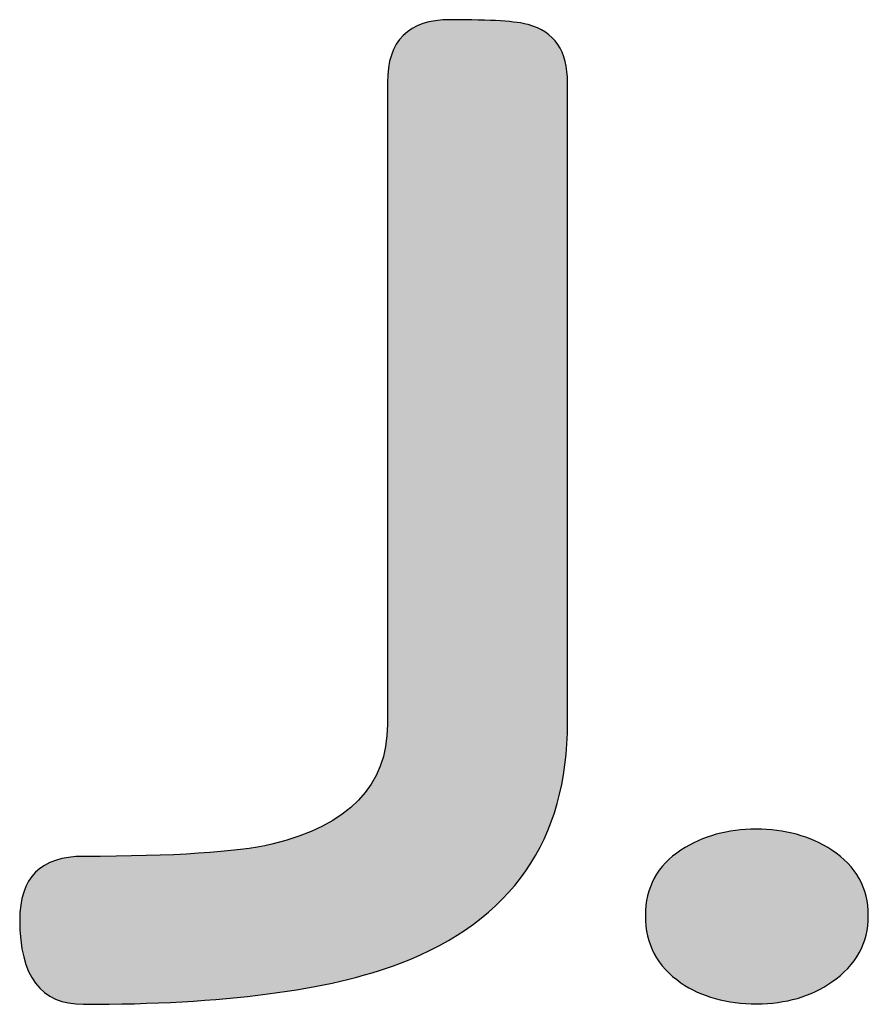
# Model space of a CAD drawing. Header units: millimetres. Extents: x -125 to 300, y 6 to 90.
# Tile 113 of 132: x 287.89 to 289.33, y 23.8 to 25.47. Entities that reach past the tile are written whole.
import ezdxf

# ---------------------------------------------------------------- set-up
doc = ezdxf.new("R2010")
doc.units = ezdxf.units.MM
doc.layers.get('0').update_dxf_attribs({"lineweight": 0})
doc.layers.add('Plano5', color=1, linetype='Continuous')

# ---------------------------------------------------------------- blocks, each defined once
blk = doc.blocks.new('JMULLER')
at = {"layer": 'Plano5', "linetype": 'Continuous', "lineweight": 0}
h = blk.add_hatch(color=7, dxfattribs=at)
h.dxf.hatch_style = 1
edge = h.paths.add_edge_path()
edge.add_spline(control_points=[(131.8426, -11.6029), (131.8426, -11.6029), (131.8426, -11.6029), (131.8426, -11.6029), (131.8426, -11.6029), (131.8426, -11.6029), (131.8426, -13.1116), (131.8426, -13.1116)], knot_values=[0.545455, 0.545455, 0.545455, 0.545455, 0.59091, 0.59091, 0.59091, 0.59101, 0.636365, 0.636365, 0.636365, 0.636365], degree=3, periodic=0)
edge.add_spline(control_points=[(131.8426, -13.1116), (131.8426, -13.1116), (131.8426, -13.1116), (131.8426, -13.1116), (131.8426, -13.1116), (131.8426, -13.255), (131.7518, -13.349), (131.5708, -13.3932)], knot_values=[0.454546, 0.454546, 0.454546, 0.454546, 0.500001, 0.500001, 0.500001, 0.500101, 0.545455, 0.545455, 0.545455, 0.545455], degree=3, periodic=0)
edge.add_spline(control_points=[(131.5708, -13.3932), (131.5708, -13.3932), (131.5708, -13.3932), (131.5708, -13.3932), (131.5708, -13.3932), (131.4885, -13.412), (131.3412, -13.4217), (131.1278, -13.4217)], knot_values=[0.363637, 0.363637, 0.363637, 0.363637, 0.409092, 0.409092, 0.409092, 0.409192, 0.454546, 0.454546, 0.454546, 0.454546], degree=3, periodic=0)
edge.add_spline(control_points=[(131.1278, -13.4217), (131.1278, -13.4217), (131.1278, -13.4217), (131.1278, -13.4217), (131.1278, -13.4217), (131.0279, -13.4217), (130.978, -13.4716), (130.978, -13.5715)], knot_values=[0.272728, 0.272728, 0.272728, 0.272728, 0.318183, 0.318183, 0.318183, 0.318283, 0.363637, 0.363637, 0.363637, 0.363637], degree=3, periodic=0)
edge.add_spline(control_points=[(130.978, -13.5715), (130.978, -13.5715), (130.978, -13.5715), (130.978, -13.5715), (130.978, -13.5715), (130.978, -13.7032), (131.0279, -13.7694), (131.1278, -13.7694)], knot_values=[0.181819, 0.181819, 0.181819, 0.181819, 0.227274, 0.227274, 0.227274, 0.227374, 0.272728, 0.272728, 0.272728, 0.272728], degree=3, periodic=0)
edge.add_spline(control_points=[(131.1278, -13.7694), (131.1278, -13.7694), (131.1278, -13.7694), (131.1278, -13.7694), (131.1278, -13.7694), (131.4573, -13.7694), (131.7057, -13.7369), (131.8731, -13.6727)], knot_values=[0.09091, 0.09091, 0.09091, 0.09091, 0.136365, 0.136365, 0.136365, 0.136465, 0.181819, 0.181819, 0.181819, 0.181819], degree=3, periodic=0)
edge.add_spline(control_points=[(131.8731, -13.6727), (131.8731, -13.6727), (131.8731, -13.6727), (131.8731, -13.6727), (131.8731, -13.6727), (132.1352, -13.5722), (132.2662, -13.3834), (132.2662, -13.1064)], knot_values=[0, 0, 0, 0, 0.045455, 0.045455, 0.045455, 0.045555, 0.09091, 0.09091, 0.09091, 0.09091], degree=3, periodic=0)
edge.add_spline(control_points=[(132.2662, -13.1064), (132.2662, -13.1064), (132.2662, -11.6035), (132.2662, -11.6035)], knot_values=[0.909092, 0.909092, 0.909092, 0.909092, 1, 1, 1, 1], degree=3, periodic=0)
edge.add_spline(control_points=[(132.2662, -11.6035), (132.2662, -11.6035), (132.2662, -11.6035), (132.2662, -11.6035), (132.2662, -11.6035), (132.2662, -11.5289), (132.2351, -11.4829), (132.1734, -11.4666)], knot_values=[0.818183, 0.818183, 0.818183, 0.818183, 0.863638, 0.863638, 0.863638, 0.863738, 0.909092, 0.909092, 0.909092, 0.909092], degree=3, periodic=0)
edge.add_spline(control_points=[(132.1734, -11.4666), (132.1734, -11.4666), (132.1734, -11.4666), (132.1734, -11.4666), (132.1734, -11.4666), (132.1475, -11.4589), (132.0872, -11.455), (131.9905, -11.455)], knot_values=[0.727274, 0.727274, 0.727274, 0.727274, 0.772729, 0.772729, 0.772729, 0.772829, 0.818183, 0.818183, 0.818183, 0.818183], degree=3, periodic=0)
edge.add_spline(control_points=[(131.9905, -11.455), (131.9905, -11.455), (131.9905, -11.455), (131.9905, -11.455), (131.9905, -11.455), (131.8919, -11.455), (131.8426, -11.5043), (131.8426, -11.6029)], knot_values=[0.636365, 0.636365, 0.636365, 0.636365, 0.68182, 0.68182, 0.68182, 0.68192, 0.727274, 0.727274, 0.727274, 0.727274], degree=3, periodic=0)
h = blk.add_hatch(color=7, dxfattribs=at)
h.dxf.hatch_style = 1
edge = h.paths.add_edge_path()
edge.add_spline(control_points=[(132.5328, -13.4068), (132.5328, -13.4068), (132.5328, -13.4068), (132.5328, -13.4068), (132.5328, -13.4068), (132.477, -13.4437), (132.4491, -13.495), (132.4491, -13.5611)], knot_values=[0.500001, 0.500001, 0.500001, 0.500001, 0.562502, 0.562502, 0.562502, 0.562602, 0.625001, 0.625001, 0.625001, 0.625001], degree=3, periodic=0)
edge.add_spline(control_points=[(132.4491, -13.5611), (132.4491, -13.5611), (132.4491, -13.5611), (132.4491, -13.5611), (132.4491, -13.5611), (132.4491, -13.628), (132.477, -13.6805), (132.5328, -13.7188)], knot_values=[0.375001, 0.375001, 0.375001, 0.375001, 0.437502, 0.437502, 0.437502, 0.437602, 0.500001, 0.500001, 0.500001, 0.500001], degree=3, periodic=0)
edge.add_spline(control_points=[(132.5328, -13.7188), (132.5328, -13.7188), (132.5328, -13.7188), (132.5328, -13.7188), (132.5328, -13.7188), (132.5808, -13.7519), (132.6405, -13.7681), (132.7112, -13.7681)], knot_values=[0.250001, 0.250001, 0.250001, 0.250001, 0.312502, 0.312502, 0.312502, 0.312602, 0.375001, 0.375001, 0.375001, 0.375001], degree=3, periodic=0)
edge.add_spline(control_points=[(132.7112, -13.7681), (132.7112, -13.7681), (132.7112, -13.7681), (132.7112, -13.7681), (132.7112, -13.7681), (132.7793, -13.7681), (132.8383, -13.7512), (132.8876, -13.7168)], knot_values=[0.125001, 0.125001, 0.125001, 0.125001, 0.187502, 0.187502, 0.187502, 0.187602, 0.250001, 0.250001, 0.250001, 0.250001], degree=3, periodic=0)
edge.add_spline(control_points=[(132.8876, -13.7168), (132.8876, -13.7168), (132.8876, -13.7168), (132.8876, -13.7168), (132.8876, -13.7168), (132.9447, -13.6773), (132.9732, -13.6254), (132.9732, -13.5611)], knot_values=[0, 0, 0, 0, 0.062501, 0.062501, 0.062501, 0.062601, 0.125001, 0.125001, 0.125001, 0.125001], degree=3, periodic=0)
edge.add_spline(control_points=[(132.9732, -13.5611), (132.9732, -13.4963), (132.9447, -13.445), (132.8876, -13.4068), (132.8876, -13.4068), (132.8357, -13.3737), (132.7767, -13.3575), (132.7092, -13.3575)], knot_values=[0.750001, 0.750001, 0.750001, 0.750001, 0.875001, 0.875001, 0.875001, 0.875101, 1, 1, 1, 1], degree=3, periodic=0)
edge.add_spline(control_points=[(132.7092, -13.3575), (132.7092, -13.3575), (132.7092, -13.3575), (132.7092, -13.3575), (132.7092, -13.3575), (132.6431, -13.3575), (132.5847, -13.3737), (132.5328, -13.4068)], knot_values=[0.625001, 0.625001, 0.625001, 0.625001, 0.687502, 0.687502, 0.687502, 0.687602, 0.750001, 0.750001, 0.750001, 0.750001], degree=3, periodic=0)
at = {"layer": 'Plano5', "color": 7}
for points, knots in [([(132.2662, -13.1064), (132.2662, -13.3834), (132.1352, -13.5722), (131.8731, -13.6727), (131.8731, -13.6727), (131.7058, -13.7369), (131.4573, -13.7694), (131.1278, -13.7694), (131.1278, -13.7694), (131.0279, -13.7694), (130.978, -13.7032), (130.978, -13.5715), (130.978, -13.5715), (130.978, -13.4716), (131.0279, -13.4217), (131.1278, -13.4217), (131.1278, -13.4217), (131.3412, -13.4217), (131.4885, -13.412), (131.5708, -13.3932), (131.5708, -13.3932), (131.7518, -13.349), (131.8426, -13.255), (131.8426, -13.1116), (131.8426, -13.1116), (131.8426, -13.1116), (131.8426, -11.6029), (131.8426, -11.6029), (131.8426, -11.6029), (131.8426, -11.5043), (131.8919, -11.455), (131.9905, -11.455), (131.9905, -11.455), (132.0872, -11.455), (132.1475, -11.4589), (132.1734, -11.4666), (132.1734, -11.4666), (132.2351, -11.4829), (132.2662, -11.5289), (132.2662, -11.6035), (132.2662, -11.6035), (132.2662, -11.6035), (132.2662, -13.1064), (132.2662, -13.1064)], [0, 0, 0, 0, 0.090909, 0.090909, 0.090909, 0.090909, 0.181818, 0.181818, 0.181818, 0.181818, 0.272727, 0.272727, 0.272727, 0.272727, 0.363636, 0.363636, 0.363636, 0.363636, 0.454545, 0.454545, 0.454545, 0.454545, 0.545455, 0.545455, 0.545455, 0.545455, 0.636364, 0.636364, 0.636364, 0.636364, 0.727273, 0.727273, 0.727273, 0.727273, 0.818182, 0.818182, 0.818182, 0.818182, 0.909091, 0.909091, 0.909091, 0.909091, 1, 1, 1, 1]), ([(132.9732, -13.5611), (132.9732, -13.6254), (132.9447, -13.6773), (132.8876, -13.7168), (132.8876, -13.7168), (132.8383, -13.7512), (132.7793, -13.7681), (132.7112, -13.7681), (132.7112, -13.7681), (132.6405, -13.7681), (132.5808, -13.7519), (132.5328, -13.7188), (132.5328, -13.7188), (132.477, -13.6805), (132.4491, -13.628), (132.4491, -13.5611), (132.4491, -13.5611), (132.4491, -13.495), (132.477, -13.4437), (132.5328, -13.4068), (132.5328, -13.4068), (132.5847, -13.3737), (132.6431, -13.3575), (132.7092, -13.3575), (132.7092, -13.3575), (132.7767, -13.3575), (132.8357, -13.3737), (132.8876, -13.4068), (132.8876, -13.4068), (132.9447, -13.445), (132.9732, -13.4963), (132.9732, -13.5611)], [0, 0, 0, 0, 0.125, 0.125, 0.125, 0.125, 0.25, 0.25, 0.25, 0.25, 0.375, 0.375, 0.375, 0.375, 0.5, 0.5, 0.5, 0.5, 0.625, 0.625, 0.625, 0.625, 0.75, 0.75, 0.75, 0.75, 0.875, 0.875, 0.875, 0.875, 1, 1, 1, 1])]:
    blk.add_open_spline(points, degree=3, knots=knots, dxfattribs=at)

msp = doc.modelspace()

# ---------------------------------------------------------------- block references
at = {"color": 0, "xscale": 0.7218114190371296, "yscale": 0.7218114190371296, "zscale": 0.7218114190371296}
msp.add_blockref('JMULLER', (193.34677, 33.73873), dxfattribs=at)
msp.add_blockref('JMULLER', (193.34677, 33.73873), dxfattribs=at)

doc.saveas('drawing.dxf')
